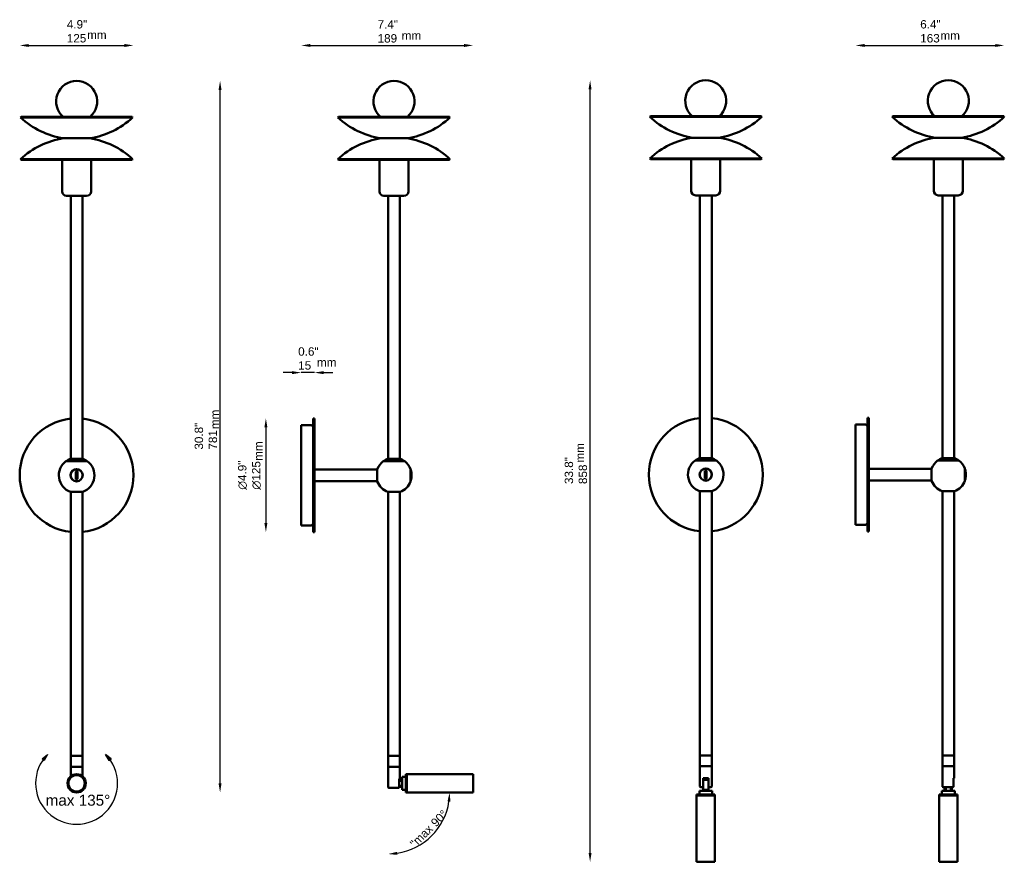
# Model space of a CAD drawing. Header units: millimetres. Extents: x 322 to 1403, y 183 to 1119.
import ezdxf

# ---------------------------------------------------------------- set-up
doc = ezdxf.new("R2010")
doc.units = ezdxf.units.MM
doc.header["$LTSCALE"] = 4
for name, color, linetype, lineweight in [('Geometria szkicu (ISO)', 7, 'Continuous', 25), ('Kreskowanie (ISO)', 7, 'Continuous', 18), ('Symbol (ISO)', 7, 'Continuous', 25), ('Widoczne (ISO)', 7, 'Continuous', 50), ('Wymiar (ISO)', 7, 'Continuous', 25)]:
    doc.layers.add(name, color=color, linetype=linetype, lineweight=lineweight)
doc.styles.add('Tekst notatki (ISO)', font='arial.ttf')
doc.dimstyles.new('Domyślne (ISO)', dxfattribs={"dimscale": 4, "dimtxt": 2.3, "dimasz": 2.5, "dimexe": 3.175, "dimexo": 0, "dimgap": 0.762, "dimtad": 1, "dimdec": 1, "dimlfac": 0.03937, "dimzin": 0, "dimdsep": 46, "dimtxsty": 'Tekst notatki (ISO)', "dimcen": 0.09, "dimdle": 10, "dimclrd": 256, "dimclre": 256, "dimclrt": 256, "dimazin": 2, "dimtfac": 1, "dimtmove": 0, "dimatfit": 3, "dimfxl": 0, "dimtolj": 1, "dimlwd": -1, "dimlwe": -1, "dimarcsym": 0})

# ---------------------------------------------------------------- blocks, each defined once
blk = doc.blocks.new('*D4')
at = {"layer": 'Defpoints', "color": 0, "transparency": 16777216}
for p in [(447.2, 1090.9), (322.2, 618.9), (447.2, 618.9)]:
    blk.add_point(p, dxfattribs=at)
at = {"layer": 'Wymiar (ISO)', "transparency": 16777216}
blk.add_line((332.2, 1090.9), (437.2, 1090.9), dxfattribs=at)
for points in [[(332.2, 1092.5), (332.2, 1089.2), (322.2, 1090.9)], [(437.2, 1092.5), (437.2, 1089.2), (447.2, 1090.9)]]:
    blk.add_solid(points, dxfattribs=at)
at = {"layer": 'Wymiar (ISO)', "transparency": 16777216, "insert": (373.9, 1118.7), "char_height": 9.2, "attachment_point": 1, "style": 'Tekst notatki (ISO)'}
blk.add_mtext('\\A1;4.9"\\P125', dxfattribs=at)
blk = doc.blocks.new('*D5')
at = {"layer": 'Defpoints', "color": 0, "transparency": 16777216}
for p in [(631.3, 731.6), (645.8, 681.4), (631.3, 673.9)]:
    blk.add_point(p, dxfattribs=at)
at = {"layer": 'Wymiar (ISO)', "transparency": 16777216}
for p, q in [((621.3, 731.6), (611.3, 731.6)), ((645.8, 731.6), (631.3, 731.6)), ((655.8, 731.6), (665.8, 731.6))]:
    blk.add_line(p, q, dxfattribs=at)
for points in [[(621.3, 733.2), (621.3, 729.9), (631.3, 731.6)], [(655.8, 733.2), (655.8, 729.9), (645.8, 731.6)]]:
    blk.add_solid(points, dxfattribs=at)
at = {"layer": 'Wymiar (ISO)', "transparency": 16777216, "insert": (627.9, 759.4), "char_height": 9.2, "attachment_point": 1, "style": 'Tekst notatki (ISO)'}
blk.add_mtext('\\A1;0.6"\\P15', dxfattribs=at)
blk = doc.blocks.new('*D6')
at = {"layer": 'Defpoints', "color": 0, "transparency": 16777216}
for p in [(645.8, 681.4), (592.5, 556.4), (645.8, 556.4)]:
    blk.add_point(p, dxfattribs=at)
at = {"layer": 'Wymiar (ISO)', "transparency": 16777216}
blk.add_line((592.5, 671.4), (592.5, 566.4), dxfattribs=at)
for points in [[(590.8, 671.4), (594.1, 671.4), (592.5, 681.4)], [(590.8, 566.4), (594.1, 566.4), (592.5, 556.4)]]:
    blk.add_solid(points, dxfattribs=at)
at = {"layer": 'Wymiar (ISO)', "transparency": 16777216, "insert": (561.9, 603), "char_height": 9.2, "attachment_point": 1, "rotation": 90, "style": 'Tekst notatki (ISO)'}
blk.add_mtext('\\A1;{\\fAIGDT|b0|i0;\\ln}\\fArial|b0|i0;{\\H9.2000;4.9"}\\P∅125', dxfattribs=at)
blk = doc.blocks.new('*D7')
at = {"layer": 'Defpoints', "color": 0, "transparency": 16777216}
for p in [(726.6, 270.6), (726.6, 270.5), (747.1, 270.6), (760.4, 212)]:
    blk.add_point(p, dxfattribs=at)
at = {"layer": 'Wymiar (ISO)', "transparency": 16777216}
blk.add_arc((726.6, 270.6), 67.6, 278.481, 351.519, dxfattribs=at)
for points in [[(791.8, 260.7), (795.1, 260.5), (794.2, 270.6)], [(736.7, 202), (736.4, 205.3), (726.6, 202.9)]]:
    blk.add_solid(points, dxfattribs=at)
at = {"layer": 'Wymiar (ISO)', "transparency": 16777216, "insert": (747.2, 213.1), "char_height": 9.2, "attachment_point": 1, "rotation": 45, "style": 'Tekst notatki (ISO)'}
blk.add_mtext('\\A1; "\\fArial|b0|i0;{\\H9.2000;max 90}\\fAIGDT|b0|i0;{\\H9.1600;~}', dxfattribs=at)
blk = doc.blocks.new('*D8')
at = {"layer": 'Defpoints', "color": 0, "transparency": 16777216}
for p in [(820.1, 1090.9), (631.3, 673.9), (820.1, 290.6)]:
    blk.add_point(p, dxfattribs=at)
at = {"layer": 'Wymiar (ISO)', "transparency": 16777216}
blk.add_line((641.3, 1090.9), (810.1, 1090.9), dxfattribs=at)
for points in [[(641.3, 1092.5), (641.3, 1089.2), (631.3, 1090.9)], [(810.1, 1092.5), (810.1, 1089.2), (820.1, 1090.9)]]:
    blk.add_solid(points, dxfattribs=at)
at = {"layer": 'Wymiar (ISO)', "transparency": 16777216, "insert": (715.1, 1118.6), "char_height": 9.2, "attachment_point": 1, "style": 'Tekst notatki (ISO)'}
blk.add_mtext('\\A1;7.4"\\P189', dxfattribs=at)
blk = doc.blocks.new('*D9')
at = {"layer": 'Defpoints', "color": 0, "transparency": 16777216}
for p in [(948.4, 1052.6), (1075.4, 1052.6), (1075.4, 194.2)]:
    blk.add_point(p, dxfattribs=at)
at = {"layer": 'Wymiar (ISO)', "transparency": 16777216}
blk.add_line((948.4, 204.2), (948.4, 1042.6), dxfattribs=at)
for points in [[(946.7, 1042.6), (950, 1042.6), (948.4, 1052.6)], [(946.7, 204.2), (950, 204.2), (948.4, 194.2)]]:
    blk.add_solid(points, dxfattribs=at)
at = {"layer": 'Wymiar (ISO)', "transparency": 16777216, "insert": (920.5, 609.2), "char_height": 9.2, "attachment_point": 1, "rotation": 90, "style": 'Tekst notatki (ISO)'}
blk.add_mtext('\\A1;33.8"\\P858', dxfattribs=at)
blk = doc.blocks.new('*D10')
at = {"layer": 'Defpoints', "color": 0, "transparency": 16777216}
for p in [(542.2, 1051.9), (733.1, 1051.9), (747.1, 270.6)]:
    blk.add_point(p, dxfattribs=at)
at = {"layer": 'Wymiar (ISO)', "transparency": 16777216}
blk.add_line((542.2, 280.6), (542.2, 1041.9), dxfattribs=at)
for points in [[(540.5, 1041.9), (543.8, 1041.9), (542.2, 1051.9)], [(540.5, 280.6), (543.8, 280.6), (542.2, 270.6)]]:
    blk.add_solid(points, dxfattribs=at)
at = {"layer": 'Wymiar (ISO)', "transparency": 16777216, "insert": (514.3, 647), "char_height": 9.2, "attachment_point": 1, "rotation": 90, "style": 'Tekst notatki (ISO)'}
blk.add_mtext('\\A1;30.8"\\P781', dxfattribs=at)
blk = doc.blocks.new('*D11')
at = {"layer": 'Defpoints', "color": 0, "transparency": 16777216}
for p in [(1403.1, 1090.9), (1403.1, 1012.4), (1239.8, 674.5)]:
    blk.add_point(p, dxfattribs=at)
at = {"layer": 'Wymiar (ISO)', "transparency": 16777216}
blk.add_line((1249.8, 1090.9), (1393.1, 1090.9), dxfattribs=at)
for points in [[(1249.8, 1092.5), (1249.8, 1089.2), (1239.8, 1090.9)], [(1393.1, 1092.5), (1393.1, 1089.2), (1403.1, 1090.9)]]:
    blk.add_solid(points, dxfattribs=at)
at = {"layer": 'Wymiar (ISO)', "transparency": 16777216, "insert": (1310.8, 1118.7), "char_height": 9.2, "attachment_point": 1, "style": 'Tekst notatki (ISO)'}
blk.add_mtext('\\A1;6.4"\\P163', dxfattribs=at)

msp = doc.modelspace()

# ---------------------------------------------------------------- hatches: boundary and pattern name
at = {"layer": 'Kreskowanie (ISO)'}
h = msp.add_hatch(color=256, dxfattribs=at)
edge = h.paths.add_edge_path()
edge.add_arc((384.69, 280.56), 45, 135, 144.81594)
edge.add_line((347.91, 306.49), (346.76, 307.46))
edge.add_line((346.76, 307.46), (352.87, 312.38))
h = msp.add_hatch(color=256, dxfattribs=at)
edge = h.paths.add_edge_path()
edge.add_arc((384.69, 280.56), 45, 135, 144.81594)
edge.add_line((347.91, 306.49), (352.87, 312.38))
for points in [[(352.87, 312.38), (347.91, 306.49), (349.05, 305.53)], [(421.47, 306.49), (416.51, 312.38), (420.33, 305.53)]]:
    msp.add_hatch(color=256, dxfattribs=at).paths.add_polyline_path(points)
h = msp.add_hatch(color=256, dxfattribs=at)
edge = h.paths.add_edge_path()
edge.add_arc((384.69, 280.56), 45, 35.18406, 45)
edge.add_line((416.51, 312.38), (422.63, 307.45))
edge.add_line((422.63, 307.45), (421.47, 306.49))
h = msp.add_hatch(color=256, dxfattribs=at)
edge = h.paths.add_edge_path()
edge.add_line((416.51, 312.38), (421.47, 306.49))
edge.add_arc((384.69, 280.56), 45, 35.18406, 45)

# ---------------------------------------------------------------- linework, layer by layer
at = {"layer": 'Geometria szkicu (ISO)'}
for p, q in [((346.76, 307.46), (352.87, 312.38)), ((349.05, 305.53), (346.76, 307.46)), ((352.87, 312.38), (347.91, 306.49)), ((347.91, 306.49), (349.05, 305.53)), ((352.87, 312.38), (349.05, 305.53)), ((416.51, 312.38), (421.47, 306.49)), ((416.51, 312.38), (422.63, 307.45)), ((420.31, 305.54), (416.51, 312.38)), ((416.51, 312.38), (421.47, 306.49)), ((422.63, 307.46), (416.51, 312.38)), ((416.51, 312.38), (420.33, 305.53)), ((422.63, 307.45), (420.31, 305.54)), ((420.33, 305.53), (422.63, 307.46)), ((421.47, 306.49), (420.33, 305.53)), ((421.47, 306.49), (422.63, 307.45))]:
    msp.add_line(p, q, dxfattribs=at)
msp.add_arc((384.69, 280.56), 45, 135, 45, dxfattribs=at)
at = {"layer": 'Widoczne (ISO)'}
for p, q in [((323.86, 1012.42), (323.19, 1011.68)), ((323.19, 1011.68), (446.19, 1011.68)), ((323.86, 1012.42), (445.53, 1012.42)), ((445.53, 1012.42), (446.19, 1011.68)), ((672.26, 1012.42), (671.59, 1011.68)), ((671.59, 1011.68), (794.59, 1011.68)), ((672.26, 1012.42), (793.93, 1012.42)), ((793.93, 1012.42), (794.59, 1011.68)), ((1014.53, 1013.1), (1013.86, 1012.35)), ((1013.86, 1012.35), (1136.86, 1012.35)), ((1014.53, 1013.1), (1136.19, 1013.1)), ((1136.19, 1013.1), (1136.86, 1012.35)), ((1280.78, 1013.1), (1280.12, 1012.35)), ((1280.12, 1012.35), (1403.12, 1012.35)), ((1280.78, 1013.1), (1402.45, 1013.1)), ((1402.45, 1013.1), (1403.12, 1012.35)), ((370.19, 988.92), (399.19, 988.92)), ((399.19, 988.92), (370.19, 988.92)), ((718.59, 988.92), (747.59, 988.92)), ((747.59, 988.92), (718.59, 988.92)), ((1060.86, 989.59), (1089.86, 989.59)), ((1089.86, 989.59), (1060.86, 989.59)), ((1327.12, 989.59), (1356.12, 989.59)), ((1356.12, 989.59), (1327.12, 989.59)), ((446.19, 966.15), (323.19, 966.15)), ((323.86, 965.41), (323.19, 966.15)), ((445.53, 965.41), (323.86, 965.41)), ((368.69, 930.58), (368.69, 965.41)), ((400.69, 930.58), (400.69, 965.41)), ((445.53, 965.41), (446.19, 966.15)), ((794.59, 966.15), (671.59, 966.15)), ((672.26, 965.41), (671.59, 966.15)), ((793.93, 965.41), (672.26, 965.41)), ((717.09, 930.58), (717.09, 965.41)), ((749.09, 930.58), (749.09, 965.41)), ((793.93, 965.41), (794.59, 966.15)), ((1136.86, 966.83), (1013.86, 966.83)), ((1014.53, 966.08), (1013.86, 966.83)), ((1136.19, 966.08), (1014.53, 966.08)), ((1059.36, 931.25), (1059.36, 966.08)), ((1091.36, 931.25), (1091.36, 966.08)), ((1136.19, 966.08), (1136.86, 966.83)), ((1403.12, 966.83), (1280.12, 966.83)), ((1280.78, 966.08), (1280.12, 966.83)), ((1402.45, 966.08), (1280.78, 966.08)), ((1325.62, 931.25), (1325.62, 966.08)), ((1357.62, 931.25), (1357.62, 966.08)), ((1402.45, 966.08), (1403.12, 966.83)), ((395.69, 925.58), (373.69, 925.58)), ((378.19, 925.58), (378.19, 637.05)), ((391.19, 925.58), (391.19, 637.05)), ((744.09, 925.58), (722.09, 925.58)), ((726.59, 925.58), (726.59, 637.05)), ((739.59, 925.58), (739.59, 637.05)), ((1086.36, 926.25), (1064.36, 926.25)), ((1068.86, 926.25), (1068.86, 637.73)), ((1081.86, 926.25), (1081.86, 637.73)), ((1352.62, 926.25), (1330.62, 926.25)), ((1335.12, 926.25), (1335.12, 637.73)), ((1348.12, 926.25), (1348.12, 637.73)), ((644.3, 556.36), (644.3, 681.36)), ((644.3, 681.36), (645.8, 681.36)), ((645.8, 556.36), (645.8, 681.36)), ((1252.82, 557.03), (1252.82, 682.03)), ((1252.82, 682.03), (1254.32, 682.03)), ((1254.32, 557.03), (1254.32, 682.03)), ((631.3, 673.86), (631.3, 563.86)), ((642.3, 673.86), (631.3, 673.86)), ((1239.82, 674.53), (1239.82, 564.53)), ((1250.82, 674.53), (1239.82, 674.53)), ((372.94, 634.42), (396.44, 634.42)), ((391.31, 637.05), (378.07, 637.05)), ((721.34, 634.42), (744.84, 634.42)), ((739.72, 637.05), (726.47, 637.05)), ((1063.61, 635.1), (1087.11, 635.1)), ((1081.98, 637.73), (1068.74, 637.73)), ((1329.87, 635.1), (1353.37, 635.1)), ((1348.24, 637.73), (1335, 637.73)), ((383.69, 622.36), (383.69, 615.36)), ((385.69, 615.36), (385.69, 622.36)), ((645.8, 625.36), (714.8, 625.36)), ((714.8, 612.11), (714.8, 625.61)), ((751.39, 625.61), (751.39, 612.11)), ((1074.36, 623.03), (1074.36, 616.03)), ((1076.36, 616.03), (1076.36, 623.03)), ((1254.32, 626.03), (1323.32, 626.03)), ((1323.32, 612.78), (1323.32, 626.28)), ((1359.91, 626.28), (1359.91, 612.78)), ((645.8, 612.36), (714.8, 612.36)), ((1254.32, 613.03), (1323.32, 613.03)), ((391.44, 600.57), (377.94, 600.57)), ((378.19, 600.57), (378.19, 310.56)), ((391.19, 600.57), (391.19, 310.56)), ((739.84, 600.57), (726.34, 600.57)), ((726.59, 600.57), (726.59, 310.56)), ((739.59, 600.57), (739.59, 310.56)), ((1082.11, 601.24), (1068.61, 601.24)), ((1068.86, 601.24), (1068.86, 311.24)), ((1081.86, 601.24), (1081.86, 311.24)), ((1348.37, 601.24), (1334.87, 601.24)), ((1335.12, 601.24), (1335.12, 311.24)), ((1348.12, 601.24), (1348.12, 311.24)), ((642.3, 563.86), (631.3, 563.86)), ((1250.82, 564.53), (1239.82, 564.53)), ((644.3, 556.36), (645.8, 556.36)), ((1252.82, 557.03), (1254.32, 557.03)), ((391.19, 310.56), (378.19, 310.56)), ((378.19, 298.56), (378.19, 310.56)), ((378.19, 310.56), (391.19, 310.56)), ((391.19, 298.56), (391.19, 310.56)), ((739.59, 310.56), (726.59, 310.56)), ((726.59, 298.56), (726.59, 310.56)), ((726.59, 310.56), (739.59, 310.56)), ((739.59, 298.56), (739.59, 310.56)), ((1081.86, 311.24), (1068.86, 311.24)), ((1068.86, 299.24), (1068.86, 311.24)), ((1068.86, 311.24), (1081.86, 311.24)), ((1081.86, 299.24), (1081.86, 311.24)), ((1348.12, 311.24), (1335.12, 311.24)), ((1335.12, 299.24), (1335.12, 311.24)), ((1335.12, 311.24), (1348.12, 311.24)), ((1348.12, 299.24), (1348.12, 311.24)), ((378.19, 298.56), (391.19, 298.56)), ((378.19, 298.56), (378.19, 288.16)), ((391.19, 298.56), (378.19, 298.56)), ((391.19, 298.56), (391.19, 288.16)), ((726.59, 298.56), (739.59, 298.56)), ((726.59, 298.56), (726.59, 276.56)), ((739.59, 298.56), (726.59, 298.56)), ((739.59, 298.56), (739.59, 285.56)), ((1068.86, 299.24), (1081.86, 299.24)), ((1068.86, 299.24), (1068.86, 277.24)), ((1081.86, 299.24), (1068.86, 299.24)), ((1081.86, 299.24), (1081.86, 277.24)), ((1335.12, 299.24), (1348.12, 299.24)), ((1335.12, 299.24), (1335.12, 277.24)), ((1348.12, 299.24), (1335.12, 299.24)), ((1348.12, 299.24), (1348.12, 286.24)), ((739.59, 285.56), (738.86, 285.56)), ((738.86, 276.56), (738.86, 285.56)), ((741.09, 284.56), (738.86, 284.56)), ((738.86, 283.21), (741.09, 283.21)), ((741.09, 284.56), (741.09, 285.56)), ((741.09, 285.56), (742.09, 285.56)), ((741.09, 284.56), (742.09, 284.56)), ((741.09, 284.56), (741.09, 283.21)), ((742.09, 287.56), (742.09, 273.56)), ((742.09, 287.56), (746.09, 287.56)), ((746.09, 290.56), (746.09, 270.56)), ((746.09, 290.56), (747.09, 290.56)), ((747.09, 270.56), (747.09, 290.56)), ((747.09, 290.56), (747.09, 270.56)), ((747.09, 290.56), (820.09, 290.56)), ((820.09, 270.56), (820.09, 290.56)), ((1078.36, 286.24), (1072.36, 286.24)), ((1072.36, 277.24), (1072.36, 286.24)), ((1078.36, 284.24), (1072.36, 284.24)), ((1078.36, 286.24), (1078.36, 277.24)), ((1348.12, 286.24), (1347.38, 286.24)), ((1347.38, 277.24), (1347.38, 286.24)), ((737.7, 275.56), (727.59, 275.56)), ((741.09, 277.92), (738.86, 277.92)), ((741.09, 276.56), (738.86, 276.56)), ((741.09, 277.92), (741.09, 276.56)), ((741.09, 275.56), (741.09, 276.56)), ((741.09, 276.56), (742.09, 276.56)), ((741.09, 275.56), (742.09, 275.56)), ((742.09, 273.56), (746.09, 273.56)), ((746.09, 270.56), (747.09, 270.56)), ((747.09, 270.56), (820.09, 270.56)), ((1082.36, 272.24), (1068.36, 272.24)), ((1068.36, 272.24), (1068.36, 268.24)), ((1072.36, 276.24), (1069.86, 276.24)), ((1072.36, 276.24), (1072.36, 277.24)), ((1072.36, 276.24), (1072.36, 273.24)), ((1072.36, 273.24), (1078.36, 273.24)), ((1072.36, 273.24), (1072.36, 272.24)), ((1078.36, 277.24), (1078.36, 276.24)), ((1080.86, 276.24), (1078.36, 276.24)), ((1078.36, 273.24), (1078.36, 276.24)), ((1078.36, 273.24), (1078.36, 272.24)), ((1082.36, 272.24), (1082.36, 268.24)), ((1348.62, 272.24), (1334.62, 272.24)), ((1334.62, 272.24), (1334.62, 268.24)), ((1346.23, 276.24), (1336.12, 276.24)), ((1336.62, 273.24), (1337.62, 273.24)), ((1336.62, 273.24), (1336.62, 272.24)), ((1337.62, 273.24), (1337.62, 276.24)), ((1337.62, 273.24), (1337.62, 272.24)), ((1338.97, 273.24), (1337.62, 273.24)), ((1338.97, 273.24), (1338.97, 276.24)), ((1344.26, 276.24), (1344.26, 273.24)), ((1345.62, 273.24), (1344.26, 273.24)), ((1345.62, 273.24), (1345.62, 276.24)), ((1345.62, 273.24), (1346.62, 273.24)), ((1345.62, 273.24), (1345.62, 272.24)), ((1346.62, 273.24), (1346.62, 272.24)), ((1348.62, 272.24), (1348.62, 268.24)), ((1085.36, 268.24), (1065.36, 268.24)), ((1065.36, 268.24), (1065.36, 267.24)), ((1065.36, 267.24), (1085.36, 267.24)), ((1085.36, 267.24), (1065.36, 267.24)), ((1065.36, 267.24), (1065.36, 194.24)), ((1085.36, 268.24), (1085.36, 267.24)), ((1085.36, 267.24), (1085.36, 194.24)), ((1351.62, 268.24), (1331.62, 268.24)), ((1331.62, 268.24), (1331.62, 267.24)), ((1331.62, 267.24), (1351.62, 267.24)), ((1351.62, 267.24), (1331.62, 267.24)), ((1331.62, 267.24), (1331.62, 194.24)), ((1351.62, 268.24), (1351.62, 267.24)), ((1351.62, 267.24), (1351.62, 194.24)), ((1065.36, 194.24), (1085.36, 194.24)), ((1331.62, 194.24), (1351.62, 194.24))]:
    msp.add_line(p, q, dxfattribs=at)
for centre, radius in [((384.69, 618.86), 6.75), ((384.69, 618.86), 6.66), ((384.69, 618.86), 6.55), ((1075.36, 619.53), 6.75), ((1075.36, 619.53), 6.66), ((1075.36, 619.53), 6.55), ((384.69, 280.56), 10), ((384.69, 280.56), 9.5), ((384.69, 280.56), 9)]:
    msp.add_circle(centre, radius, dxfattribs=at)
for centre, radius, start, end in [((384.69, 1029.43), 22.5, 310.91032, 229.08968), ((733.09, 1029.43), 22.5, 310.91032, 229.08968), ((1075.36, 1030.1), 22.5, 310.91032, 229.08968), ((1341.62, 1030.1), 22.5, 310.91032, 229.08968), ((384.69, 1078.75), 91, 227.48182, 260.83137), ((384.69, 1078.75), 91, 279.16863, 312.51818), ((733.09, 1078.75), 91, 227.48182, 260.83137), ((733.09, 1078.75), 91, 279.16863, 312.51818), ((1075.36, 1079.43), 91, 227.48182, 260.83137), ((1075.36, 1079.43), 91, 279.16863, 312.51818), ((1341.62, 1079.43), 91, 227.48182, 260.83137), ((1341.62, 1079.43), 91, 279.16863, 312.51818), ((384.69, 899.08), 91, 99.16863, 132.51818), ((384.69, 899.08), 91, 47.48182, 80.83137), ((733.09, 899.08), 91, 99.16863, 132.51818), ((733.09, 899.08), 91, 47.48182, 80.83137), ((1075.36, 899.75), 91, 99.16863, 132.51818), ((1075.36, 899.75), 91, 47.48182, 80.83137), ((1341.62, 899.75), 91, 99.16863, 132.51818), ((1341.62, 899.75), 91, 47.48182, 80.83137), ((373.69, 930.58), 5, 180, 270), ((395.69, 930.58), 5, 270, 0), ((722.09, 930.58), 5, 180, 270), ((744.09, 930.58), 5, 270, 0), ((1064.36, 931.25), 5, 180, 270), ((1086.36, 931.25), 5, 270, 0), ((1330.62, 931.25), 5, 180, 270), ((1352.62, 931.25), 5, 270, 0), ((384.69, 618.86), 62.5, 95.96956, 264.03044), ((384.69, 618.86), 62.5, 275.96956, 84.03044), ((1075.36, 619.53), 62.5, 95.96956, 264.03044), ((1075.36, 619.53), 62.5, 275.96956, 84.03044), ((642.3, 671.86), 2, 0, 90), ((1250.82, 672.53), 2, 0, 90), ((384.69, 618.86), 19.5, 127.05376, 249.74775), ((384.69, 618.71), 19.5, 109.84899, 126.32094), ((384.69, 618.71), 19.5, 53.67906, 70.15101), ((384.69, 618.86), 19.5, 290.25225, 52.94624), ((733.09, 618.86), 19.5, 127.05376, 159.74775), ((733.09, 618.71), 19.5, 109.84899, 126.32094), ((733.09, 618.71), 19.5, 53.67906, 70.15101), ((733.09, 618.86), 19.5, 20.25225, 52.94624), ((1075.36, 619.53), 19.5, 127.05376, 249.74775), ((1075.36, 619.39), 19.5, 109.84899, 126.32094), ((1075.36, 619.39), 19.5, 53.67906, 70.15101), ((1075.36, 619.53), 19.5, 290.25225, 52.94624), ((1341.62, 619.53), 19.5, 127.05376, 159.74775), ((1341.62, 619.39), 19.5, 109.84899, 126.32094), ((1341.62, 619.39), 19.5, 53.67906, 70.15101), ((1341.62, 619.53), 19.5, 20.25225, 52.94624), ((733.02, 618.86), 19.5, 13.34236, 19.62712), ((733.02, 618.86), 19.47, 349.64634, 10.35366), ((1341.54, 619.53), 19.5, 13.34236, 19.62712), ((1341.54, 619.53), 19.47, 349.64634, 10.35366), ((733.09, 618.86), 19.5, 200.25225, 249.74775), ((733.09, 618.86), 19.5, 290.25225, 339.74775), ((733.02, 618.86), 19.5, 340.37288, 346.65764), ((1341.62, 619.53), 19.5, 200.25225, 249.74775), ((1341.62, 619.53), 19.5, 290.25225, 339.74775), ((1341.54, 619.53), 19.5, 340.37288, 346.65764), ((642.3, 565.86), 2, 270, 0), ((1250.82, 566.53), 2, 270, 0), ((727.59, 276.56), 1, 180, 270), ((1069.86, 277.24), 1, 180, 270), ((1080.86, 277.24), 1, 270, 0), ((1336.12, 277.24), 1, 180, 270)]:
    msp.add_arc(centre, radius, start, end, dxfattribs=at)
for points, knots in [([(383.69, 622.36), (383.69, 622.49), (383.72, 622.62), (383.82, 622.87), (383.9, 622.98), (384.08, 623.16), (384.19, 623.23), (384.43, 623.33), (384.57, 623.36), (384.82, 623.36), (384.95, 623.33), (385.2, 623.23), (385.31, 623.16), (385.49, 622.98), (385.57, 622.87), (385.67, 622.62), (385.69, 622.49), (385.69, 622.36)], [-0.30386931, -0.30386931, -0.30386931, -0.30386931, -0.26553913, -0.26553913, -0.22720894, -0.22720894, -0.1895718, -0.1895718, -0.15193466, -0.15193466, -0.11429751, -0.11429751, -0.07666037, -0.07666037, -0.03833018, -0.03833018, 0, 0, 0, 0]), ([(752.18, 622.36), (752.16, 622.49), (752.13, 622.62), (752.09, 622.87), (752.07, 622.98), (752.03, 623.16), (752.02, 623.23), (752, 623.33), (752, 623.36), (752, 623.36)], [-0.30386931, -0.30386931, -0.30386931, -0.30386931, -0.26553913, -0.26553913, -0.22720894, -0.22720894, -0.1895718, -0.1895718, -0.15193466, -0.15193466, -0.15193466, -0.15193466]), ([(1074.36, 623.03), (1074.36, 623.16), (1074.38, 623.29), (1074.49, 623.54), (1074.56, 623.65), (1074.74, 623.83), (1074.85, 623.91), (1075.1, 624.01), (1075.23, 624.03), (1075.48, 624.03), (1075.62, 624.01), (1075.86, 623.91), (1075.98, 623.83), (1076.15, 623.65), (1076.23, 623.54), (1076.33, 623.29), (1076.36, 623.16), (1076.36, 623.03)], [-0.30386931, -0.30386931, -0.30386931, -0.30386931, -0.26553913, -0.26553913, -0.22720894, -0.22720894, -0.1895718, -0.1895718, -0.15193466, -0.15193466, -0.11429751, -0.11429751, -0.07666037, -0.07666037, -0.03833018, -0.03833018, 0, 0, 0, 0]), ([(1360.7, 623.03), (1360.68, 623.16), (1360.65, 623.29), (1360.61, 623.54), (1360.59, 623.65), (1360.55, 623.83), (1360.54, 623.91), (1360.52, 624.01), (1360.52, 624.03), (1360.52, 624.03)], [-0.30386931, -0.30386931, -0.30386931, -0.30386931, -0.26553913, -0.26553913, -0.22720894, -0.22720894, -0.1895718, -0.1895718, -0.15193466, -0.15193466, -0.15193466, -0.15193466]), ([(385.69, 615.36), (385.69, 615.23), (385.67, 615.1), (385.57, 614.85), (385.49, 614.74), (385.31, 614.56), (385.2, 614.49), (384.95, 614.38), (384.82, 614.36), (384.57, 614.36), (384.43, 614.38), (384.19, 614.49), (384.08, 614.56), (383.9, 614.74), (383.82, 614.85), (383.72, 615.1), (383.69, 615.23), (383.69, 615.36)], [-0.30386931, -0.30386931, -0.30386931, -0.30386931, -0.26553913, -0.26553913, -0.22720894, -0.22720894, -0.1895718, -0.1895718, -0.15193466, -0.15193466, -0.11429751, -0.11429751, -0.07666037, -0.07666037, -0.03833018, -0.03833018, 0, 0, 0, 0]), ([(752, 614.36), (752, 614.36), (752, 614.38), (752.02, 614.49), (752.03, 614.56), (752.07, 614.74), (752.09, 614.85), (752.13, 615.1), (752.16, 615.23), (752.18, 615.36)], [-0.15193466, -0.15193466, -0.15193466, -0.15193466, -0.11429751, -0.11429751, -0.07666037, -0.07666037, -0.03833018, -0.03833018, 0, 0, 0, 0]), ([(1076.36, 616.03), (1076.36, 615.91), (1076.33, 615.77), (1076.23, 615.53), (1076.15, 615.41), (1075.98, 615.24), (1075.86, 615.16), (1075.62, 615.06), (1075.48, 615.03), (1075.23, 615.03), (1075.1, 615.06), (1074.85, 615.16), (1074.74, 615.24), (1074.56, 615.41), (1074.49, 615.53), (1074.38, 615.77), (1074.36, 615.91), (1074.36, 616.03)], [-0.30386931, -0.30386931, -0.30386931, -0.30386931, -0.26553913, -0.26553913, -0.22720894, -0.22720894, -0.1895718, -0.1895718, -0.15193466, -0.15193466, -0.11429751, -0.11429751, -0.07666037, -0.07666037, -0.03833018, -0.03833018, 0, 0, 0, 0]), ([(1360.52, 615.03), (1360.52, 615.03), (1360.52, 615.06), (1360.54, 615.16), (1360.55, 615.24), (1360.59, 615.41), (1360.61, 615.53), (1360.65, 615.77), (1360.68, 615.91), (1360.7, 616.03)], [-0.15193466, -0.15193466, -0.15193466, -0.15193466, -0.11429751, -0.11429751, -0.07666037, -0.07666037, -0.03833018, -0.03833018, 0, 0, 0, 0]), ([(392.04, 285.76), (391.8, 286.22), (391.56, 286.66), (391.31, 286.77), (391.27, 286.79), (391.22, 286.8), (391.18, 286.8)], [0, 0, 0, 0, 1.3507155, 1.3507155, 1.3507155, 1.5707963, 1.5707963, 1.5707963, 1.5707963]), ([(377.35, 275.36), (377.59, 274.9), (377.83, 274.46), (378.08, 274.36), (378.12, 274.34), (378.16, 274.33), (378.2, 274.33)], [0, 0, 0, 0, 1.3507155, 1.3507155, 1.3507155, 1.5707963, 1.5707963, 1.5707963, 1.5707963]), ([(737.7, 275.56), (737.86, 275.56), (738.04, 275.59), (738.31, 275.7), (738.45, 275.78), (738.64, 275.96), (738.73, 276.08), (738.83, 276.31), (738.86, 276.44), (738.86, 276.56)], [-0.16021353, -0.16021353, -0.16021353, -0.16021353, -0.11434568, -0.11434568, -0.07311994, -0.07311994, -0.03542502, -0.03542502, 0, 0, 0, 0]), ([(1346.23, 276.24), (1346.38, 276.24), (1346.56, 276.27), (1346.83, 276.37), (1346.97, 276.46), (1347.17, 276.64), (1347.25, 276.76), (1347.35, 276.98), (1347.38, 277.12), (1347.38, 277.24)], [-0.16021353, -0.16021353, -0.16021353, -0.16021353, -0.11434568, -0.11434568, -0.07311994, -0.07311994, -0.03542502, -0.03542502, 0, 0, 0, 0])]:
    msp.add_open_spline(points, degree=3, knots=knots, dxfattribs=at)

# ---------------------------------------------------------------- texts
at = {"layer": 'Symbol (ISO)', "attachment_point": 1, "style": 'Tekst notatki (ISO)'}
for s, insert, char_height, width in [('\\fArial|b0|i0;mm', (396.2, 1107.05), 9.2, 21.4152), ('\\fArial|b0|i0;mm', (741.51, 1106.36), 9.2, 21.4152), ('\\fArial|b0|i0;mm', (1333, 1106.3), 9.2, 21.4152), ('\\fArial|b0|i0;mm', (648.53, 747.42), 9.2, 21.4152), ('\\fArial|b0|i0;{\\H12.0000;max 135°}', (350.64, 267.99), 12, 70.9939)]:
    msp.add_mtext(s, dxfattribs=dict(at, insert=insert, char_height=char_height, width=width))
at = {"layer": 'Symbol (ISO)', "char_height": 9.2, "width": 21.4152, "attachment_point": 1, "rotation": 90, "style": 'Tekst notatki (ISO)'}
for insert in [(531.77, 669.44), (579.61, 634.71), (932.59, 632.72)]:
    msp.add_mtext('\\fArial|b0|i0;mm', dxfattribs=dict(at, insert=insert))

# ---------------------------------------------------------------- dimensions: what is measured, and where the dimension line sits
at = {"layer": 'Wymiar (ISO)'}
for base, p1, p2, angle, text, override, picture, middle in [((447.19, 1090.86), (322.19, 618.86), (447.19, 618.86), 180, '<>"\\P125', {"dimgap": 0.762, "dimdec": 1, "dimlfac": 0.03937, "dimpost": '\\X', "dimse1": 1, "dimse2": 1, "dimtol": 0, "dimlim": 0, "dimtp": 0, "dimtm": 0, "dimtdec": 2, "dimtofl": 0, "dimatfit": 1, "dimtvp": -0.25}, '*D4', (384.69, 1090.86)), ((542.15, 1051.93), (747.09, 270.56), (733.09, 1051.93), 270, '<>"\\P781', {"dimgap": 0.762, "dimdec": 1, "dimlfac": 0.03937, "dimpost": '\\X', "dimse1": 1, "dimse2": 1, "dimtol": 0, "dimlim": 0, "dimtp": 0, "dimtm": 0, "dimtdec": 2, "dimtofl": 0, "dimatfit": 1, "dimtvp": -0.25}, '*D10', (542.15, 661.25)), ((948.36, 1052.6), (1075.36, 194.24), (1075.36, 1052.6), 90, '<>"\\P858', {"dimgap": 0.762, "dimdec": 1, "dimlfac": 0.03937, "dimpost": '\\X', "dimse1": 1, "dimse2": 1, "dimtol": 0, "dimlim": 0, "dimtp": 0, "dimtm": 0, "dimtdec": 2, "dimtofl": 0, "dimatfit": 1, "dimtvp": -0.25}, '*D9', (948.36, 623.42)), ((631.3, 731.58), (645.8, 681.36), (631.3, 673.86), 180, '<>"\\P15', {"dimgap": 0.762, "dimdec": 1, "dimlfac": 0.03937, "dimpost": '\\X', "dimse1": 1, "dimse2": 1, "dimtol": 0, "dimlim": 0, "dimtp": 0, "dimtm": 0, "dimtdec": 2, "dimtofl": 1, "dimatfit": 1, "dimtvp": -0.25}, '*D5', (638.55, 731.58)), ((592.46, 556.36), (645.8, 681.36), (645.8, 556.36), 90, '{\\fAIGDT|b0|i0;\\ln}\\fArial|b0|i0;{\\H9.2000;<>"}\\P∅125', {"dimgap": 0.762, "dimdec": 1, "dimlfac": 0.03937, "dimpost": '\\X', "dimse1": 1, "dimse2": 1, "dimtol": 0, "dimlim": 0, "dimtp": 0, "dimtm": 0, "dimtdec": 2, "dimtofl": 0, "dimatfit": 1, "dimtvp": -0.25}, '*D6', (592.46, 618.86))]:
    dim = msp.add_linear_dim(base=base, p1=p1, p2=p2, angle=angle, text=text, dimstyle='Domyślne (ISO)', override=override, dxfattribs=at)
    dim.commit()
    dim.dimension.update_dxf_attribs({"geometry": picture, "text_midpoint": middle, "dimtype": 160})
for base, p1, p2, text, picture, middle in [((820.09, 1090.86), (631.3, 673.86), (820.09, 290.56), '<>"\\P189', '*D8', (725.7, 1090.86)), ((1403.12, 1090.86), (1239.82, 674.53), (1403.12, 1012.35), '<>"\\P163', '*D11', (1321.47, 1090.86))]:
    dim = msp.add_linear_dim(base=base, p1=p1, p2=p2, text=text, dimstyle='Domyślne (ISO)', override={"dimgap": 0.762, "dimdec": 1, "dimlfac": 0.03937, "dimpost": '\\X', "dimse1": 1, "dimse2": 1, "dimtol": 0, "dimlim": 0, "dimtp": 0, "dimtm": 0, "dimtdec": 2, "dimtofl": 0, "dimatfit": 1, "dimtvp": -0.25}, dxfattribs=at)
    dim.commit()
    dim.dimension.update_dxf_attribs({"geometry": picture, "text_midpoint": middle, "dimtype": 160})
dim = msp.add_angular_dim_3p(base=(760.4, 212), center=(726.59, 270.56), p1=(726.59, 270.52), p2=(747.09, 270.56), text=' "\\fArial|b0|i0;{\\H9.2000;max 90}\\fAIGDT|b0|i0;{\\H9.1600;~}', dimstyle='Domyślne (ISO)', override={"dimgap": 0.762, "dimpost": '\\X', "dimse1": 1, "dimse2": 1, "dimadec": 2, "dimtol": 0, "dimlim": 0, "dimtp": 0, "dimtm": 0, "dimtdec": 2}, dxfattribs=at)
dim.commit()
dim.dimension.update_dxf_attribs({"geometry": '*D7', "text_midpoint": (774.41, 222.75), "dimtype": 165})

doc.saveas('drawing.dxf')
